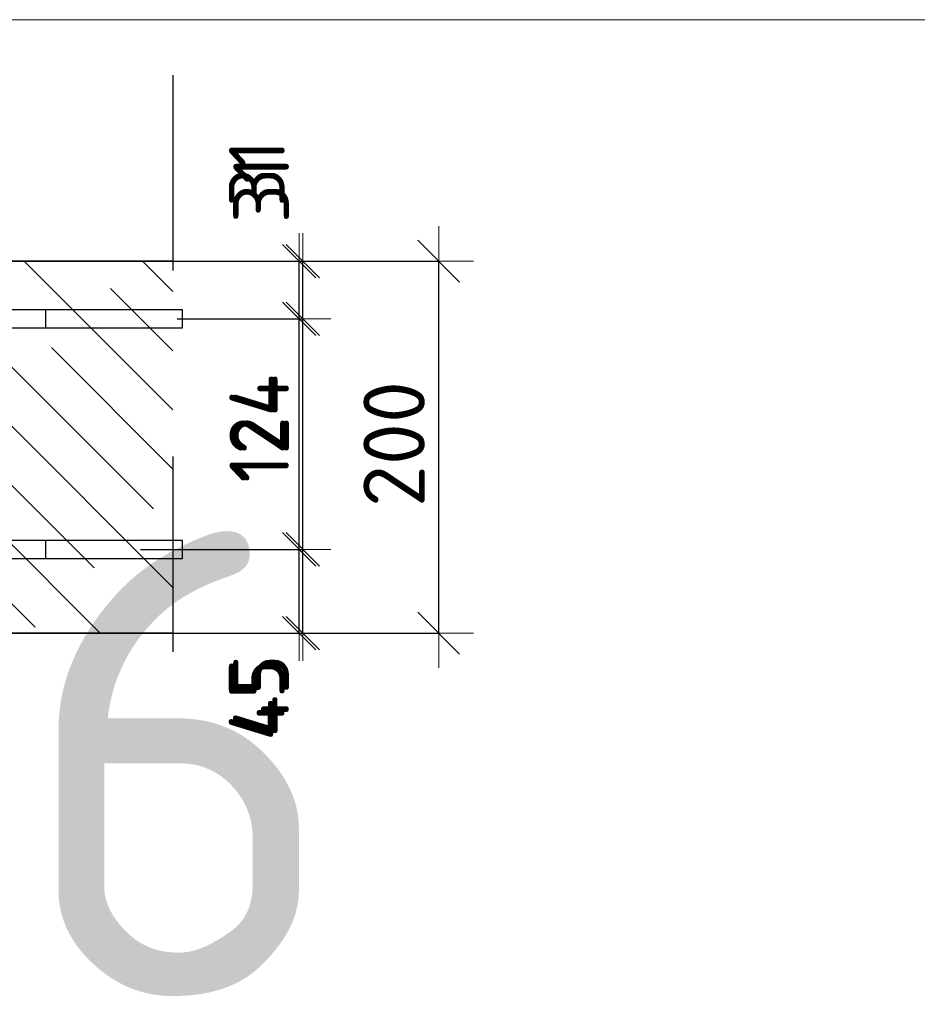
# Model space of a CAD drawing. Header units: metres. Extents: x -38 to 97, y -15 to 21.
# Tile 59 of 87: x 72.674 to 73.156, y 7.142 to 7.672. Entities that reach past the tile are written whole.
import ezdxf

# ---------------------------------------------------------------- set-up
doc = ezdxf.new("R2010")
doc.units = ezdxf.units.M
doc.header["$PDMODE"] = 65
doc.linetypes.add('______4', pattern=[0.135, 0.105, -0.03])
for name, color, linetype, lineweight in [('XR$3$Арм. стержнями верхней зоны', 180, 'Continuous', 35), ('XR$3$Арм. стержнями нижней зоны', 180, 'Continuous', 35), ('XR$3$Арм.стержн. Арматура края', 96, 'Continuous', 35), ('XR$3$Размерная линия (1)', 7, 'Continuous', 13), ('XR$3$Размерная линия_ общее', 7, 'Continuous', 13), ('XR$5$Арм. стержнями верхней зоны', 180, 'Continuous', 35), ('XR$5$Арм. стержнями нижней зоны', 180, 'Continuous', 35), ('XR$5$Арм.стержн. Арматура края', 96, 'Continuous', 35), ('XR$5$Размерная линия (1)', 7, 'Continuous', 13), ('XR$5$Размерная линия_ общее', 7, 'Continuous', 13)]:
    doc.layers.add(name, color=color, linetype=linetype, lineweight=lineweight)
doc.styles.add('ISOCPEUR', font='txt')
doc.dimstyles.new('DIMSTYLE_12', dxfattribs={"dimtxt": 0.03, "dimasz": 0.03, "dimexe": 0, "dimexo": 0, "dimgap": 0.015, "dimtad": 2, "dimdec": 0, "dimlfac": 1000, "dimrnd": 1, "dimzin": 12, "dimdsep": 46, "dimtxsty": 'ISOCPEUR', "dimblk1": 'ALL_ML_STRICH', "dimblk2": 'ALL_ML_STRICH', "dimsah": 1, "dimcen": 0, "dimclrd": 7, "dimclre": 256, "dimclrt": 7, "dimadec": 0, "dimazin": 0, "dimtfac": 1, "dimtdec": 0, "dimtix": 1, "dimtmove": 2, "dimatfit": 3, "dimfxl": 0, "dimtzin": 0, "dimlwd": 0, "dimlwe": -3, "dimarcsym": 0})
doc.dimstyles.new('DIMSTYLE_14', dxfattribs={"dimtxt": 0.03, "dimasz": 0.03, "dimexe": 0, "dimexo": 0, "dimgap": 0.015, "dimtad": 2, "dimdec": 0, "dimlfac": 1000, "dimrnd": 1, "dimzin": 12, "dimdsep": 46, "dimtxsty": 'ISOCPEUR', "dimblk1": 'ALL_ML_STRICH', "dimblk2": 'ALL_ML_STRICH', "dimsah": 1, "dimcen": 0, "dimclrd": 7, "dimclre": 256, "dimclrt": 7, "dimadec": 0, "dimazin": 0, "dimtfac": 1, "dimtdec": 0, "dimtix": 1, "dimtmove": 2, "dimatfit": 3, "dimfxl": 0, "dimtvp": 1.2, "dimtzin": 0, "dimlwd": 0, "dimlwe": -3, "dimarcsym": 0})
doc.dimstyles.new('DIMSTYLE_8', dxfattribs={"dimtxt": 0.033, "dimasz": 0.0375, "dimexe": 0, "dimexo": 0, "dimgap": 0.0165, "dimtad": 2, "dimdec": 0, "dimlfac": 1000, "dimrnd": 1, "dimzin": 12, "dimdsep": 46, "dimtxsty": 'ISOCPEUR', "dimblk1": 'ALL_ML_STRICH', "dimblk2": 'ALL_ML_STRICH', "dimsah": 1, "dimcen": 0, "dimclrd": 7, "dimclre": 256, "dimclrt": 7, "dimadec": 0, "dimazin": 0, "dimtfac": 1, "dimtdec": 0, "dimtix": 1, "dimtmove": 2, "dimatfit": 3, "dimfxl": 0, "dimtzin": 0, "dimlwd": 0, "dimlwe": -3, "dimarcsym": 0})
pattern_1 = [(135, (0, 0), (-0.031819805, -0.031819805), [0.4, -0.05, 0, -0.05]), (135, (-0.01591, -0.01591), (-0.031819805, -0.031819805), [0.8, -0.1, 0.1, -0.1])]

# ---------------------------------------------------------------- blocks, each defined once
blk = doc.blocks.new('ALL_ML_STRICH')
at = {"color": 0, "linetype": 'ByBlock', "lineweight": -2}
for p, q in [((0, -0.5), (0, 0.5)), ((-0.3, -0.3), (0.3, 0.3)), ((-1, 0), (0.5, 0))]:
    blk.add_line(p, q, dxfattribs=at)
blk = doc.blocks.new('*D135')
at = {"layer": 'DEFPOINTS', "color": 7, "linetype": 'Continuous', "lineweight": 13, "transparency": 33554687}
for p in [(72.7273, 7.54188), (72.7273, 7.34188), (72.89884, 7.34188)]:
    blk.add_point(p, dxfattribs=at)
at = {"layer": 'XR$3$Размерная линия_ общее', "color": 253, "linetype": 'Continuous', "lineweight": -2, "true_color": 0xa0a0a0, "transparency": 33554687}
for p, q in [((72.7473, 7.54188), (72.89884, 7.54188)), ((72.7473, 7.34188), (72.89884, 7.34188))]:
    blk.add_line(p, q, dxfattribs=at)
at = {"layer": 'XR$3$Размерная линия_ общее', "color": 7, "linetype": 'Continuous', "lineweight": -2, "transparency": 33554687}
blk.add_line((72.89884, 7.34188), (72.89884, 7.54188), dxfattribs=at)
at = {"layer": 'XR$3$Размерная линия_ общее', "color": 7, "linetype": 'Continuous', "lineweight": 13, "transparency": 33554687, "xscale": 0.0375, "yscale": 0.0375, "zscale": 0.0375}
for p, rotation in [((72.89884, 7.54188), 90), ((72.89884, 7.34188), 270)]:
    blk.add_blockref('ALL_ML_STRICH', p, dxfattribs=dict(at, rotation=rotation))
at = {"layer": 'XR$3$Размерная линия_ общее', "color": 7, "linetype": 'Continuous', "lineweight": 13, "transparency": 33554687, "insert": (72.87484, 7.44353), "char_height": 0.033, "width": 0.099, "attachment_point": 5, "rotation": 90, "style": 'ISOCPEUR'}
blk.add_mtext('\\A1;{200}', dxfattribs=at)
blk = doc.blocks.new('*D201')
at = {"layer": 'DEFPOINTS', "color": 7, "linetype": 'Continuous', "lineweight": 13, "transparency": 33554687}
for p in [(72.73118, 7.38688), (72.74403, 7.34188), (72.82384, 7.34188)]:
    blk.add_point(p, dxfattribs=at)
at = {"layer": 'XR$3$Размерная линия (1)', "color": 9, "linetype": 'Continuous', "lineweight": -2, "true_color": 0xc7c7c7, "transparency": 33554687}
for p, q in [((72.75118, 7.38688), (72.82384, 7.38688)), ((72.76403, 7.34188), (72.82384, 7.34188))]:
    blk.add_line(p, q, dxfattribs=at)
at = {"layer": 'XR$3$Размерная линия (1)', "color": 7, "linetype": 'Continuous', "lineweight": -2, "transparency": 33554687}
blk.add_line((72.82384, 7.34188), (72.82384, 7.38688), dxfattribs=at)
at = {"layer": 'XR$3$Размерная линия (1)', "color": 7, "linetype": 'Continuous', "lineweight": 13, "transparency": 33554687, "xscale": 0.03, "yscale": 0.03, "zscale": 0.03}
for p, rotation in [((72.82384, 7.38688), 90), ((72.82384, 7.34188), 270)]:
    blk.add_blockref('ALL_ML_STRICH', p, dxfattribs=dict(at, rotation=rotation))
at = {"layer": 'XR$3$Размерная линия (1)', "color": 7, "linetype": 'Continuous', "lineweight": 13, "transparency": 33554687, "insert": (72.80098, 7.30614), "char_height": 0.03, "width": 0.06, "attachment_point": 5, "rotation": 90, "style": 'ISOCPEUR'}
blk.add_mtext('\\A1;{45}', dxfattribs=at)
blk = doc.blocks.new('*D202')
at = {"layer": 'DEFPOINTS', "color": 7, "linetype": 'Continuous', "lineweight": 13, "transparency": 33554687}
for p in [(72.73821, 7.51088), (72.73118, 7.38688), (72.82384, 7.38688)]:
    blk.add_point(p, dxfattribs=at)
at = {"layer": 'XR$3$Размерная линия (1)', "color": 9, "linetype": 'Continuous', "lineweight": -2, "true_color": 0xc7c7c7, "transparency": 33554687}
for p, q in [((72.75821, 7.51088), (72.82384, 7.51088)), ((72.75118, 7.38688), (72.82384, 7.38688))]:
    blk.add_line(p, q, dxfattribs=at)
at = {"layer": 'XR$3$Размерная линия (1)', "color": 7, "linetype": 'Continuous', "lineweight": -2, "transparency": 33554687}
blk.add_line((72.82384, 7.38688), (72.82384, 7.51088), dxfattribs=at)
at = {"layer": 'XR$3$Размерная линия (1)', "color": 7, "linetype": 'Continuous', "lineweight": 13, "transparency": 33554687, "xscale": 0.03, "yscale": 0.03, "zscale": 0.03}
for p, rotation in [((72.82384, 7.51088), 90), ((72.82384, 7.38688), 270)]:
    blk.add_blockref('ALL_ML_STRICH', p, dxfattribs=dict(at, rotation=rotation))
at = {"layer": 'XR$3$Размерная линия (1)', "color": 7, "linetype": 'Continuous', "lineweight": 13, "transparency": 33554687, "insert": (72.80134, 7.45188), "char_height": 0.03, "width": 0.09, "attachment_point": 5, "rotation": 90, "style": 'ISOCPEUR'}
blk.add_mtext('\\A1;{124}', dxfattribs=at)
blk = doc.blocks.new('*D203')
at = {"layer": 'DEFPOINTS', "color": 7, "linetype": 'Continuous', "lineweight": 13, "transparency": 33554687}
for p in [(72.72034, 7.54188), (72.73821, 7.51088), (72.82384, 7.51088)]:
    blk.add_point(p, dxfattribs=at)
at = {"layer": 'XR$3$Размерная линия (1)', "color": 9, "linetype": 'Continuous', "lineweight": -2, "true_color": 0xc7c7c7, "transparency": 33554687}
for p, q in [((72.74034, 7.54188), (72.82384, 7.54188)), ((72.75821, 7.51088), (72.82384, 7.51088))]:
    blk.add_line(p, q, dxfattribs=at)
at = {"layer": 'XR$3$Размерная линия (1)', "color": 7, "linetype": 'Continuous', "lineweight": -2, "transparency": 33554687}
blk.add_line((72.82384, 7.51088), (72.82384, 7.54188), dxfattribs=at)
at = {"layer": 'XR$3$Размерная линия (1)', "color": 7, "linetype": 'Continuous', "lineweight": 13, "transparency": 33554687, "xscale": 0.03, "yscale": 0.03, "zscale": 0.03}
for p, rotation in [((72.82384, 7.54188), 90), ((72.82384, 7.51088), 270)]:
    blk.add_blockref('ALL_ML_STRICH', p, dxfattribs=dict(at, rotation=rotation))
at = {"layer": 'XR$3$Размерная линия (1)', "color": 7, "linetype": 'Continuous', "lineweight": 13, "transparency": 33554687, "insert": (72.8011, 7.58917), "char_height": 0.03, "width": 0.06, "attachment_point": 5, "rotation": 90, "style": 'ISOCPEUR'}
blk.add_mtext('\\A1;{31}', dxfattribs=at)
blk = doc.blocks.new('*D378')
at = {"layer": 'DEFPOINTS', "color": 7, "linetype": 'Continuous', "lineweight": 13, "transparency": 33554687}
for p in [(72.7273, 7.54188), (72.7273, 7.34188), (72.89884, 7.34188)]:
    blk.add_point(p, dxfattribs=at)
at = {"layer": 'XR$5$Размерная линия_ общее', "color": 253, "linetype": 'Continuous', "lineweight": -2, "true_color": 0xa0a0a0, "transparency": 33554687}
for p, q in [((72.7473, 7.54188), (72.89884, 7.54188)), ((72.7473, 7.34188), (72.89884, 7.34188))]:
    blk.add_line(p, q, dxfattribs=at)
at = {"layer": 'XR$5$Размерная линия_ общее', "color": 7, "linetype": 'Continuous', "lineweight": -2, "transparency": 33554687}
blk.add_line((72.89884, 7.34188), (72.89884, 7.54188), dxfattribs=at)
at = {"layer": 'XR$5$Размерная линия_ общее', "color": 7, "linetype": 'Continuous', "lineweight": 13, "transparency": 33554687, "xscale": 0.0375, "yscale": 0.0375, "zscale": 0.0375}
for p, rotation in [((72.89884, 7.54188), 90), ((72.89884, 7.34188), 270)]:
    blk.add_blockref('ALL_ML_STRICH', p, dxfattribs=dict(at, rotation=rotation))
at = {"layer": 'XR$5$Размерная линия_ общее', "color": 7, "linetype": 'Continuous', "lineweight": 13, "transparency": 33554687, "insert": (72.87484, 7.44353), "char_height": 0.033, "width": 0.099, "attachment_point": 5, "rotation": 90, "style": 'ISOCPEUR'}
blk.add_mtext('\\A1;{200}', dxfattribs=at)
blk = doc.blocks.new('*D451')
at = {"layer": 'DEFPOINTS', "color": 7, "linetype": 'Continuous', "lineweight": 13, "transparency": 33554687}
for p in [(72.71852, 7.38688), (72.73137, 7.34188), (72.82582, 7.34188)]:
    blk.add_point(p, dxfattribs=at)
at = {"layer": 'XR$5$Размерная линия (1)', "color": 9, "linetype": 'Continuous', "lineweight": -2, "true_color": 0xc7c7c7, "transparency": 33554687}
for p, q in [((72.73852, 7.38688), (72.82582, 7.38688)), ((72.75137, 7.34188), (72.82582, 7.34188))]:
    blk.add_line(p, q, dxfattribs=at)
at = {"layer": 'XR$5$Размерная линия (1)', "color": 7, "linetype": 'Continuous', "lineweight": -2, "transparency": 33554687}
blk.add_line((72.82582, 7.34188), (72.82582, 7.38688), dxfattribs=at)
at = {"layer": 'XR$5$Размерная линия (1)', "color": 7, "linetype": 'Continuous', "lineweight": 13, "transparency": 33554687, "xscale": 0.03, "yscale": 0.03, "zscale": 0.03}
for p, rotation in [((72.82582, 7.38688), 90), ((72.82582, 7.34188), 270)]:
    blk.add_blockref('ALL_ML_STRICH', p, dxfattribs=dict(at, rotation=rotation))
at = {"layer": 'XR$5$Размерная линия (1)', "color": 7, "linetype": 'Continuous', "lineweight": 13, "transparency": 33554687, "insert": (72.80331, 7.30812), "char_height": 0.03, "width": 0.06, "attachment_point": 5, "rotation": 90, "style": 'ISOCPEUR'}
blk.add_mtext('\\A1;{45}', dxfattribs=at)
blk = doc.blocks.new('*D452')
at = {"layer": 'DEFPOINTS', "color": 7, "linetype": 'Continuous', "lineweight": 13, "transparency": 33554687}
for p in [(72.75868, 7.51088), (72.71852, 7.38688), (72.82582, 7.38688)]:
    blk.add_point(p, dxfattribs=at)
at = {"layer": 'XR$5$Размерная линия (1)', "color": 9, "linetype": 'Continuous', "lineweight": -2, "true_color": 0xc7c7c7, "transparency": 33554687}
for p, q in [((72.77868, 7.51088), (72.82582, 7.51088)), ((72.73852, 7.38688), (72.82582, 7.38688))]:
    blk.add_line(p, q, dxfattribs=at)
at = {"layer": 'XR$5$Размерная линия (1)', "color": 7, "linetype": 'Continuous', "lineweight": -2, "transparency": 33554687}
blk.add_line((72.82582, 7.38688), (72.82582, 7.51088), dxfattribs=at)
at = {"layer": 'XR$5$Размерная линия (1)', "color": 7, "linetype": 'Continuous', "lineweight": 13, "transparency": 33554687, "xscale": 0.03, "yscale": 0.03, "zscale": 0.03}
for p, rotation in [((72.82582, 7.51088), 90), ((72.82582, 7.38688), 270)]:
    blk.add_blockref('ALL_ML_STRICH', p, dxfattribs=dict(at, rotation=rotation))
at = {"layer": 'XR$5$Размерная линия (1)', "color": 7, "linetype": 'Continuous', "lineweight": 13, "transparency": 33554687, "insert": (72.80332, 7.45188), "char_height": 0.03, "width": 0.09, "attachment_point": 5, "rotation": 90, "style": 'ISOCPEUR'}
blk.add_mtext('\\A1;{124}', dxfattribs=at)
blk = doc.blocks.new('*D453')
at = {"layer": 'DEFPOINTS', "color": 7, "linetype": 'Continuous', "lineweight": 13, "transparency": 33554687}
for p in [(72.70768, 7.54188), (72.75868, 7.51088), (72.82582, 7.51088)]:
    blk.add_point(p, dxfattribs=at)
at = {"layer": 'XR$5$Размерная линия (1)', "color": 9, "linetype": 'Continuous', "lineweight": -2, "true_color": 0xc7c7c7, "transparency": 33554687}
for p, q in [((72.72768, 7.54188), (72.82582, 7.54188)), ((72.77868, 7.51088), (72.82582, 7.51088))]:
    blk.add_line(p, q, dxfattribs=at)
at = {"layer": 'XR$5$Размерная линия (1)', "color": 7, "linetype": 'Continuous', "lineweight": -2, "transparency": 33554687}
blk.add_line((72.82582, 7.51088), (72.82582, 7.54188), dxfattribs=at)
at = {"layer": 'XR$5$Размерная линия (1)', "color": 7, "linetype": 'Continuous', "lineweight": 13, "transparency": 33554687, "xscale": 0.03, "yscale": 0.03, "zscale": 0.03}
for p, rotation in [((72.82582, 7.54188), 90), ((72.82582, 7.51088), 270)]:
    blk.add_blockref('ALL_ML_STRICH', p, dxfattribs=dict(at, rotation=rotation))
at = {"layer": 'XR$5$Размерная линия (1)', "color": 7, "linetype": 'Continuous', "lineweight": 13, "transparency": 33554687, "insert": (72.80341, 7.58046), "char_height": 0.03, "width": 0.06, "attachment_point": 5, "rotation": 90, "style": 'ISOCPEUR'}
blk.add_mtext('\\A1;{31}', dxfattribs=at)

msp = doc.modelspace()

# ---------------------------------------------------------------- hatches: boundary and pattern name
at = {"linetype": 'Continuous', "lineweight": 13, "transparency": 33554687}
h = msp.add_hatch(dxfattribs=at)
h.set_pattern_fill('__________540', scale=0.015, style=0, pattern_type=2)
h.set_pattern_definition(pattern_1)
h.paths.add_polyline_path([(72.1675, 7.54188), (72.1675, 7.34188), (72.75595, 7.34188), (72.75595, 7.54188)], flags=0)
h = msp.add_hatch(dxfattribs=at)
h.set_pattern_fill('__________540', scale=0.015, style=0, pattern_type=2)
h.set_pattern_definition(pattern_1)
h.paths.add_polyline_path([(72.1675, 7.54188), (72.1675, 7.34188), (72.75595, 7.34188), (72.75595, 7.54188)], flags=0)

# ---------------------------------------------------------------- linework, layer by layer
at = {"color": 7, "linetype": 'Continuous', "lineweight": 13, "transparency": 33554687}
msp.add_line((86.41979, 7.67171), (67.91979, 7.67171), dxfattribs=at)
at = {"color": 7, "linetype": '______4', "lineweight": 25, "transparency": 33554687}
msp.add_line((72.75595, 7.64188), (72.75595, 7.24188), dxfattribs=at)
msp.add_line((72.75595, 7.64188), (72.75595, 7.24188), dxfattribs=at)
at = {"color": 7, "linetype": 'Continuous', "lineweight": 35, "transparency": 33554687}
for p, q in [((72.75595, 7.54188), (72.1675, 7.54188)), ((72.75595, 7.54188), (72.1675, 7.54188)), ((72.1675, 7.34188), (72.75595, 7.34188)), ((72.1675, 7.34188), (72.75595, 7.34188))]:
    msp.add_line(p, q, dxfattribs=at)
at = {"layer": 'XR$3$Арм. стержнями верхней зоны', "color": 4, "linetype": 'Continuous', "lineweight": 25, "transparency": 33554687}
for points in [[(72.76095, 7.50588), (72.1875, 7.50588), (72.1875, 7.51588), (72.76095, 7.51588), (72.76095, 7.50588)], [(72.76095, 7.50588), (72.44251, 7.50588), (72.44251, 7.51588), (72.76095, 7.51588), (72.76095, 7.50588)]]:
    msp.add_lwpolyline(points, dxfattribs=at)
at = {"layer": 'XR$3$Арм. стержнями нижней зоны', "color": 4, "linetype": 'Continuous', "lineweight": 25, "transparency": 33554687}
for points in [[(72.76095, 7.38188), (72.1875, 7.38188), (72.1875, 7.39188), (72.76095, 7.39188), (72.76095, 7.38188)], [(72.76095, 7.38188), (72.44251, 7.38188), (72.44251, 7.39188), (72.76095, 7.39188), (72.76095, 7.38188)]]:
    msp.add_lwpolyline(points, dxfattribs=at)
at = {"layer": 'XR$3$Арм.стержн. Арматура края', "color": 4, "linetype": 'Continuous', "lineweight": 25, "transparency": 33554687}
for points in [[(72.21607, 7.51588), (72.6875, 7.51588), (72.6875, 7.50588), (72.21676, 7.50588)], [(72.21676, 7.39188), (72.6875, 7.39188), (72.6875, 7.38188)], [(72.6875, 7.38188), (72.21607, 7.38188)]]:
    msp.add_lwpolyline(points, dxfattribs=at)
at = {"layer": 'XR$5$Арм. стержнями верхней зоны', "color": 4, "linetype": 'Continuous', "lineweight": 25, "transparency": 33554687}
for points in [[(72.76095, 7.50588), (72.1875, 7.50588), (72.1875, 7.51588), (72.76095, 7.51588), (72.76095, 7.50588)], [(72.76095, 7.50588), (72.44251, 7.50588), (72.44251, 7.51588), (72.76095, 7.51588), (72.76095, 7.50588)]]:
    msp.add_lwpolyline(points, dxfattribs=at)
at = {"layer": 'XR$5$Арм. стержнями нижней зоны', "color": 4, "linetype": 'Continuous', "lineweight": 25, "transparency": 33554687}
for points in [[(72.76095, 7.38188), (72.1875, 7.38188), (72.1875, 7.39188), (72.76095, 7.39188), (72.76095, 7.38188)], [(72.76095, 7.38188), (72.44251, 7.38188), (72.44251, 7.39188), (72.76095, 7.39188), (72.76095, 7.38188)]]:
    msp.add_lwpolyline(points, dxfattribs=at)
at = {"layer": 'XR$5$Арм.стержн. Арматура края', "color": 4, "linetype": 'Continuous', "lineweight": 25, "transparency": 33554687}
for points in [[(72.21607, 7.51588), (72.6875, 7.51588), (72.6875, 7.50588), (72.21676, 7.50588)], [(72.21676, 7.39188), (72.6875, 7.39188), (72.6875, 7.38188)], [(72.6875, 7.38188), (72.21607, 7.38188)]]:
    msp.add_lwpolyline(points, dxfattribs=at)

# ---------------------------------------------------------------- texts
at = {"color": 7, "linetype": 'Continuous', "lineweight": 35, "transparency": 33554687, "insert": (70.35063, 7.14671), "char_height": 0.25, "width": 2.7437149, "attachment_point": 7, "style": 'ISOCPEUR'}
msp.add_mtext('\\W0.96;ГОСТ 34028-2016', dxfattribs=at)

# ---------------------------------------------------------------- dimensions: what is measured, and where the dimension line sits
at = {"layer": 'XR$3$Размерная линия (1)', "color": 7, "linetype": 'Continuous', "lineweight": 13, "transparency": 33554687}
for base, p1, p2, dimstyle, picture, middle in [((72.82384, 7.54188), (72.75821, 7.51088), (72.74034, 7.54188), 'DIMSTYLE_14', '*D203', (72.8011, 7.58917)), ((72.82384, 7.51088), (72.75118, 7.38688), (72.75821, 7.51088), 'DIMSTYLE_12', '*D202', (72.80134, 7.45188)), ((72.82384, 7.38688), (72.76403, 7.34188), (72.75118, 7.38688), 'DIMSTYLE_14', '*D201', (72.80098, 7.30614))]:
    dim = msp.add_linear_dim(base=base, p1=p1, p2=p2, angle=90, dimstyle=dimstyle, override={"dimpost": '<>', "dimclrd": 7, "dimclre": 9, "dimclrt": 7, "dimlwd": 0, "dimlwe": 65533}, dxfattribs=at)
    dim.commit()
    dim.dimension.update_dxf_attribs({"geometry": picture, "text_midpoint": middle, "dimtype": 160})
at = {"layer": 'XR$3$Размерная линия_ общее', "color": 7, "linetype": 'Continuous', "lineweight": 13, "transparency": 33554687}
dim = msp.add_linear_dim(base=(72.89884, 7.54188), p1=(72.7473, 7.34188), p2=(72.7473, 7.54188), angle=90, dimstyle='DIMSTYLE_8', override={"dimpost": '<>', "dimclrd": 7, "dimclre": 253, "dimclrt": 7, "dimlwd": 0, "dimlwe": 65533}, dxfattribs=at)
dim.commit()
dim.dimension.update_dxf_attribs({"geometry": '*D135', "text_midpoint": (72.87484, 7.44353), "dimtype": 160})
at = {"layer": 'XR$5$Размерная линия (1)', "color": 7, "linetype": 'Continuous', "lineweight": 13, "transparency": 33554687}
for base, p1, p2, dimstyle, picture, middle in [((72.82582, 7.54188), (72.77868, 7.51088), (72.72768, 7.54188), 'DIMSTYLE_14', '*D453', (72.80341, 7.58046)), ((72.82582, 7.51088), (72.73852, 7.38688), (72.77868, 7.51088), 'DIMSTYLE_12', '*D452', (72.80332, 7.45188)), ((72.82582, 7.38688), (72.75137, 7.34188), (72.73852, 7.38688), 'DIMSTYLE_14', '*D451', (72.80331, 7.30812))]:
    dim = msp.add_linear_dim(base=base, p1=p1, p2=p2, angle=90, dimstyle=dimstyle, override={"dimpost": '<>', "dimclrd": 7, "dimclre": 9, "dimclrt": 7, "dimlwd": 0, "dimlwe": 65533}, dxfattribs=at)
    dim.commit()
    dim.dimension.update_dxf_attribs({"geometry": picture, "text_midpoint": middle, "dimtype": 160})
at = {"layer": 'XR$5$Размерная линия_ общее', "color": 7, "linetype": 'Continuous', "lineweight": 13, "transparency": 33554687}
dim = msp.add_linear_dim(base=(72.89884, 7.54188), p1=(72.7473, 7.34188), p2=(72.7473, 7.54188), angle=90, dimstyle='DIMSTYLE_8', override={"dimpost": '<>', "dimclrd": 7, "dimclre": 253, "dimclrt": 7, "dimlwd": 0, "dimlwe": 65533}, dxfattribs=at)
dim.commit()
dim.dimension.update_dxf_attribs({"geometry": '*D378', "text_midpoint": (72.87484, 7.44353), "dimtype": 160})

doc.saveas('drawing.dxf')
